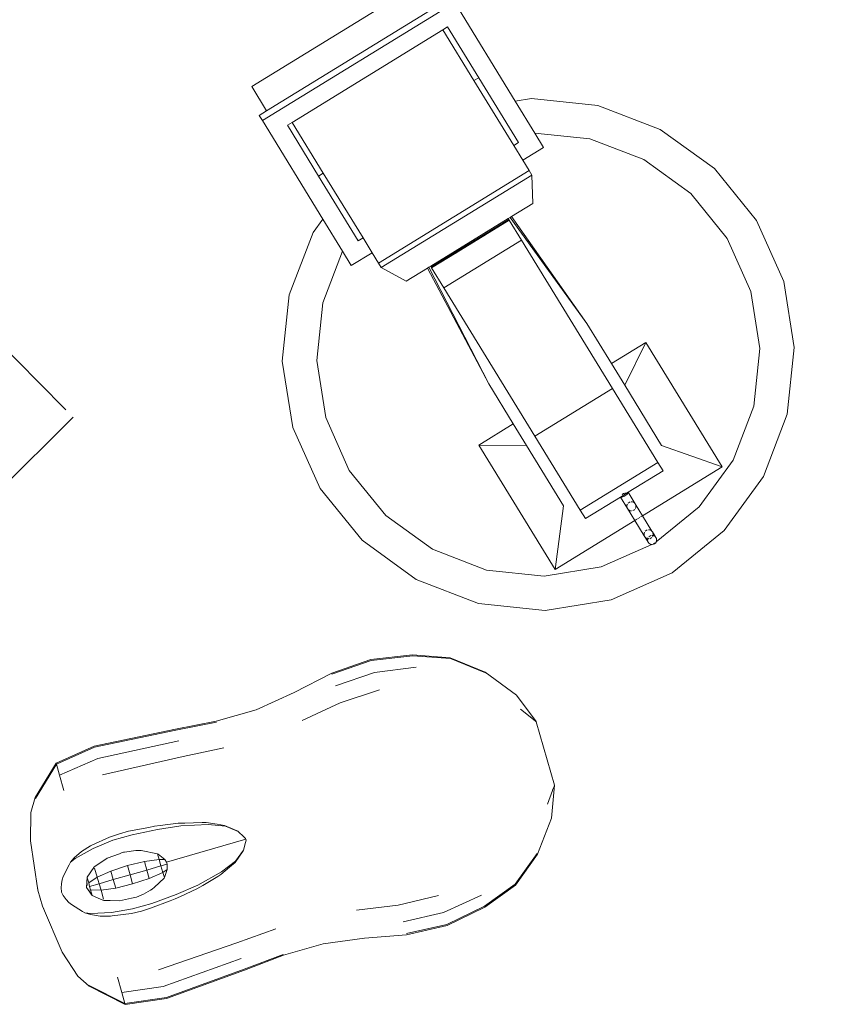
# Model space of a CAD drawing. Header units: millimetres. Extents: x 6161 to 8965, y -9035 to -5431.
# Tile 68 of 256: x 7551 to 7574, y -7912 to -7884. Entities that reach past the tile are written whole.
import ezdxf
from ezdxf import colors
from ezdxf.entities.mleader import LeaderData, LeaderLine
from ezdxf.math import Vec2, Vec3

# ---------------------------------------------------------------- set-up
doc = ezdxf.new("R2010")
doc.units = ezdxf.units.MM
doc.layers.add('2d_2_WYMIAROWA', color=8, linetype='Continuous', lineweight=18)
doc.layers.add('MEBLE PKN', color=150, linetype='Continuous', lineweight=20)
doc.layers.add('HMY_NEW', color=10, linetype='Continuous')
doc.styles.add('JACEK_07', font='SIMPLEX.SHX', dxfattribs={"width": 0.7})

# ---------------------------------------------------------------- blocks, each defined once
blk = doc.blocks.new('WYSPA KASOWA')
at = {"layer": '2d_2_WYMIAROWA'}
for p, q in [((-116.288, 92.273), (-111.198, 95.396)), ((-115.981, 91.292), (-110.464, 94.677)), ((-115.859, 91.573), (-110.769, 94.696)), ((-110.464, 94.677), (-108.731, 91.853)), ((-122.392, 83.783), (-132.921, 94.402)), ((-115.127, 91.241), (-110.805, 93.893)), ((-110.805, 93.893), (-110.667, 93.978)), ((-110.805, 93.893), (-109.913, 92.439)), ((-110.667, 93.978), (-109.775, 92.523)), ((-109.913, 92.439), (-109.775, 92.523)), ((-108.772, 90.579), (-109.913, 92.439)), ((-109.775, 92.523), (-108.634, 90.663)), ((-116.288, 92.273), (-115.859, 91.573)), ((-108.731, 91.853), (-108.264, 91.927)), ((-108.731, 91.853), (-108.166, 90.933)), ((-108.264, 91.927), (-106.357, 91.728)), ((-116.072, 91.442), (-115.859, 91.573)), ((-106.357, 91.728), (-104.567, 91.041)), ((-115.981, 91.292), (-116.072, 91.442)), ((-114.248, 88.468), (-115.981, 91.292)), ((-115.265, 91.157), (-115.127, 91.241)), ((-114.235, 89.787), (-115.127, 91.241)), ((-114.373, 89.703), (-115.265, 91.157)), ((-104.567, 91.041), (-103.015, 89.915)), ((-108.634, 90.663), (-108.772, 90.579)), ((-108.166, 90.933), (-106.587, 90.768)), ((-107.914, 90.521), (-108.166, 90.933)), ((-106.587, 90.768), (-105.037, 90.174)), ((-108.772, 90.579), (-108.511, 90.154)), ((-107.914, 90.521), (-108.511, 90.154)), ((-108.33, 89.858), (-108.511, 90.154)), ((-103.694, 89.199), (-105.037, 90.174)), ((-108.33, 89.858), (-112.652, 87.207)), ((-108.251, 89.731), (-108.33, 89.858)), ((-103.015, 89.915), (-101.808, 88.426)), ((-114.373, 89.703), (-114.235, 89.787)), ((-113.231, 87.843), (-114.373, 89.703)), ((-114.235, 89.787), (-113.094, 87.927)), ((-108.251, 89.731), (-112.573, 87.079)), ((-108.227, 88.913), (-108.251, 89.731)), ((-102.649, 87.91), (-103.694, 89.199)), ((-108.227, 88.913), (-108.84, 88.537)), ((-114.525, 88.086), (-114.248, 88.468)), ((-113.684, 87.548), (-114.248, 88.468)), ((-108.928, 88.483), (-111.154, 87.117)), ((-108.912, 88.456), (-109.614, 88.027)), ((-108.9, 88.437), (-109.601, 88.007)), ((-108.874, 88.516), (-108.928, 88.483)), ((-108.912, 88.456), (-108.928, 88.483)), ((-108.912, 88.456), (-108.9, 88.437)), ((-108.546, 87.861), (-108.9, 88.437)), ((-108.84, 88.537), (-108.874, 88.516)), ((-106.672, 85.469), (-108.874, 88.516)), ((-108.84, 88.537), (-106.672, 85.469)), ((-101.808, 88.426), (-101.027, 86.674)), ((-115.211, 86.295), (-114.525, 88.086)), ((-113.094, 87.927), (-113.231, 87.843)), ((-112.833, 87.503), (-113.094, 87.927)), ((-108.546, 87.861), (-110.772, 86.495)), ((-109.614, 88.027), (-110.438, 87.522)), ((-109.601, 88.007), (-110.425, 87.501)), ((-109.614, 88.027), (-109.601, 88.007)), ((-109.594, 87.996), (-109.601, 88.007)), ((-108.546, 87.861), (-105.937, 83.608)), ((-102.649, 87.91), (-101.973, 86.394)), ((-113.684, 87.548), (-114.252, 86.065)), ((-113.431, 87.136), (-113.684, 87.548)), ((-112.833, 87.503), (-113.431, 87.136)), ((-112.652, 87.207), (-112.833, 87.503)), ((-110.438, 87.522), (-111.138, 87.09)), ((-110.425, 87.501), (-111.126, 87.071)), ((-110.438, 87.522), (-110.425, 87.501)), ((-110.418, 87.49), (-110.425, 87.501)), ((-112.573, 87.079), (-112.652, 87.207)), ((-111.855, 86.687), (-112.573, 87.079)), ((-111.243, 87.063), (-111.855, 86.687)), ((-111.209, 87.084), (-111.243, 87.063)), ((-111.243, 87.063), (-109.489, 83.74)), ((-111.154, 87.117), (-111.209, 87.084)), ((-109.489, 83.74), (-111.209, 87.084)), ((-111.154, 87.117), (-111.138, 87.09)), ((-111.126, 87.071), (-111.138, 87.09)), ((-111.126, 87.071), (-110.772, 86.495)), ((-110.772, 86.495), (-108.164, 82.244)), ((-101.027, 86.674), (-100.726, 84.781)), ((-115.411, 84.388), (-115.211, 86.295)), ((-101.712, 84.754), (-101.973, 86.394)), ((-114.252, 86.065), (-114.424, 84.414)), ((-106.672, 85.469), (-105.968, 84.321)), ((-104.98, 84.928), (-105.968, 84.321)), ((-105.587, 83.701), (-104.98, 84.928)), ((-104.98, 84.928), (-102.791, 81.361)), ((-101.712, 84.754), (-101.885, 83.103)), ((-100.726, 84.781), (-100.925, 82.874)), ((-115.11, 82.494), (-115.411, 84.388)), ((-114.424, 84.414), (-114.164, 82.775)), ((-105.968, 84.321), (-105.587, 83.701)), ((-121.619, 82.999), (-122.392, 83.783)), ((-109.489, 83.74), (-108.785, 82.593)), ((-105.937, 83.608), (-108.164, 82.244)), ((-105.937, 83.608), (-104.636, 81.488)), ((-105.587, 83.701), (-104.529, 81.976)), ((-102.479, 81.553), (-101.885, 83.103)), ((-121.409, 82.784), (-126.455, 77.789)), ((-114.164, 82.775), (-113.488, 81.259)), ((-100.925, 82.874), (-101.611, 81.083)), ((-114.329, 80.743), (-115.11, 82.494)), ((-108.785, 82.593), (-109.773, 81.986)), ((-108.785, 82.593), (-108.404, 81.972)), ((-106.863, 80.122), (-108.164, 82.244)), ((-109.773, 81.986), (-107.585, 78.42)), ((-108.404, 81.972), (-109.773, 81.986)), ((-108.404, 81.972), (-107.346, 80.247)), ((-104.529, 81.976), (-102.791, 81.361)), ((-104.636, 81.488), (-106.863, 80.122)), ((-102.791, 81.361), (-105.077, 79.958)), ((-104.636, 81.488), (-104.487, 81.245)), ((-103.454, 80.21), (-102.479, 81.553)), ((-113.488, 81.259), (-112.442, 79.97)), ((-104.487, 81.245), (-105.489, 80.63)), ((-101.611, 81.083), (-102.737, 79.531)), ((-113.121, 79.254), (-114.329, 80.743)), ((-105.711, 80.494), (-106.713, 79.879)), ((-105.712, 80.502), (-105.711, 80.494)), ((-105.489, 80.63), (-105.711, 80.494)), ((-105.711, 80.494), (-105.703, 80.488)), ((-105.711, 80.494), (-105.508, 80.162)), ((-105.687, 80.488), (-105.666, 80.492)), ((-105.666, 80.492), (-105.64, 80.502)), ((-105.647, 80.573), (-105.665, 80.559)), ((-105.619, 80.592), (-105.647, 80.573)), ((-105.64, 80.502), (-105.611, 80.515)), ((-105.589, 80.609), (-105.619, 80.592)), ((-105.611, 80.515), (-105.582, 80.532)), ((-105.569, 80.618), (-105.589, 80.609)), ((-105.582, 80.532), (-105.554, 80.551)), ((-105.554, 80.551), (-105.529, 80.57)), ((-105.529, 80.57), (-105.509, 80.589)), ((-105.509, 80.589), (-105.495, 80.606)), ((-105.489, 80.63), (-105.496, 80.635)), ((-105.495, 80.606), (-105.488, 80.62)), ((-105.488, 80.62), (-105.489, 80.63)), ((-105.285, 80.298), (-105.489, 80.63)), ((-107.346, 80.247), (-107.585, 78.42)), ((-105.703, 80.488), (-105.687, 80.488)), ((-105.523, 80.26), (-105.527, 80.227)), ((-105.527, 80.227), (-105.522, 80.193)), ((-105.511, 80.292), (-105.523, 80.26)), ((-105.465, 80.341), (-105.491, 80.32)), ((-105.434, 80.355), (-105.465, 80.341)), ((-105.366, 80.357), (-105.4, 80.36)), ((-105.334, 80.345), (-105.366, 80.357)), ((-105.307, 80.325), (-105.334, 80.345)), ((-105.285, 80.298), (-105.307, 80.325)), ((-105.271, 80.267), (-105.285, 80.298)), ((-105.077, 79.958), (-105.285, 80.298)), ((-105.266, 80.233), (-105.271, 80.267)), ((-105.27, 80.199), (-105.266, 80.233)), ((-104.685, 79.211), (-103.454, 80.21)), ((-112.442, 79.97), (-111.099, 78.995)), ((-106.863, 80.122), (-106.713, 79.879)), ((-105.522, 80.193), (-105.508, 80.162)), ((-105.508, 80.162), (-105.486, 80.135)), ((-105.299, 79.822), (-105.508, 80.162)), ((-105.486, 80.135), (-105.459, 80.115)), ((-105.459, 80.115), (-105.427, 80.103)), ((-105.427, 80.103), (-105.393, 80.099)), ((-105.359, 80.105), (-105.328, 80.119)), ((-105.328, 80.119), (-105.302, 80.14)), ((-105.282, 80.168), (-105.27, 80.199)), ((-105.077, 79.958), (-105.133, 79.924)), ((-104.808, 79.52), (-105.077, 79.958)), ((-105.299, 79.822), (-107.585, 78.42)), ((-105.244, 79.856), (-105.299, 79.822)), ((-105.03, 79.384), (-105.299, 79.822)), ((-105.159, 79.908), (-105.217, 79.873)), ((-105.03, 79.455), (-105.033, 79.422)), ((-105.033, 79.422), (-105.028, 79.388)), ((-105.017, 79.487), (-105.03, 79.455)), ((-105.028, 79.388), (-105.03, 79.384)), ((-105.03, 79.384), (-105.014, 79.357)), ((-104.971, 79.536), (-104.997, 79.515)), ((-104.94, 79.55), (-104.971, 79.536)), ((-104.872, 79.552), (-104.906, 79.555)), ((-104.872, 79.375), (-104.899, 79.354)), ((-104.84, 79.54), (-104.872, 79.552)), ((-104.841, 79.389), (-104.872, 79.375)), ((-104.813, 79.52), (-104.84, 79.54)), ((-104.808, 79.52), (-104.813, 79.52)), ((-104.791, 79.493), (-104.808, 79.52)), ((-104.776, 79.395), (-104.807, 79.395)), ((-104.778, 79.462), (-104.791, 79.493)), ((-104.791, 79.493), (-104.693, 79.332)), ((-104.788, 79.363), (-104.774, 79.391)), ((-104.772, 79.429), (-104.778, 79.462)), ((-104.776, 79.395), (-104.772, 79.429)), ((-104.774, 79.391), (-104.776, 79.395)), ((-104.742, 79.379), (-104.774, 79.391)), ((-104.714, 79.359), (-104.742, 79.379)), ((-102.737, 79.531), (-104.227, 78.324)), ((-111.569, 78.127), (-113.121, 79.254)), ((-106.259, 78.489), (-104.811, 79.135)), ((-105.014, 79.357), (-104.992, 79.33)), ((-105.014, 79.357), (-104.915, 79.196)), ((-104.992, 79.33), (-104.965, 79.31)), ((-104.965, 79.31), (-104.933, 79.298)), ((-104.931, 79.295), (-104.934, 79.261)), ((-104.934, 79.261), (-104.929, 79.227)), ((-104.919, 79.326), (-104.933, 79.298)), ((-104.933, 79.298), (-104.931, 79.295)), ((-104.931, 79.295), (-104.899, 79.295)), ((-104.929, 79.227), (-104.915, 79.196)), ((-104.915, 79.196), (-104.894, 79.169)), ((-104.894, 79.169), (-104.866, 79.149)), ((-104.866, 79.3), (-104.834, 79.314)), ((-104.866, 79.149), (-104.834, 79.137)), ((-104.834, 79.314), (-104.808, 79.335)), ((-104.834, 79.137), (-104.811, 79.135)), ((-104.811, 79.135), (-104.803, 79.138)), ((-104.803, 79.138), (-104.8, 79.134)), ((-104.8, 79.134), (-104.767, 79.139)), ((-104.774, 79.151), (-104.743, 79.165)), ((-104.767, 79.139), (-104.736, 79.153)), ((-104.743, 79.165), (-104.717, 79.186)), ((-104.736, 79.153), (-104.709, 79.174)), ((-104.693, 79.332), (-104.714, 79.359)), ((-104.709, 79.174), (-104.689, 79.202)), ((-104.679, 79.301), (-104.693, 79.332)), ((-104.692, 79.206), (-104.685, 79.211)), ((-104.689, 79.202), (-104.692, 79.206)), ((-104.685, 79.211), (-104.677, 79.234)), ((-104.673, 79.267), (-104.679, 79.301)), ((-104.677, 79.234), (-104.673, 79.267)), ((-111.099, 78.995), (-109.549, 78.401)), ((-109.549, 78.401), (-107.898, 78.228)), ((-107.898, 78.228), (-106.259, 78.489)), ((-104.227, 78.324), (-105.978, 77.543)), ((-109.779, 77.441), (-111.569, 78.127)), ((-107.872, 77.242), (-109.779, 77.441)), ((-105.978, 77.543), (-107.872, 77.242)), ((-113.994, 75.441), (-112.871, 75.834)), ((-113.985, 75.411), (-112.862, 75.803)), ((-112.871, 75.834), (-111.674, 75.965)), ((-112.862, 75.803), (-111.665, 75.936)), ((-111.674, 75.965), (-110.593, 75.887)), ((-111.665, 75.936), (-110.585, 75.861)), ((-110.593, 75.887), (-109.59, 75.469)), ((-110.585, 75.861), (-109.584, 75.448)), ((-115.069, 74.886), (-113.994, 75.441)), ((-113.889, 75.077), (-112.765, 75.463)), ((-112.765, 75.463), (-111.573, 75.613)), ((-109.59, 75.469), (-108.695, 74.808)), ((-116.164, 74.395), (-115.069, 74.886)), ((-113.75, 74.591), (-112.623, 74.968)), ((-114.84, 74.087), (-113.75, 74.591)), ((-108.695, 74.808), (-108.126, 74.054)), ((-117.305, 74.068), (-116.164, 74.395)), ((-108.581, 74.409), (-108.253, 74.153)), ((-118.474, 73.839), (-117.305, 74.068)), ((-118.466, 73.811), (-117.297, 74.041)), ((-108.244, 74.141), (-108.253, 74.153)), ((-108.244, 74.141), (-108.153, 74.074)), ((-108.153, 74.074), (-108.142, 74.061)), ((-108.142, 74.061), (-108.126, 74.054)), ((-108.142, 74.061), (-108.124, 74.046)), ((-108.126, 74.054), (-108.124, 74.046)), ((-107.605, 72.235), (-108.124, 74.046)), ((-118.474, 73.839), (-120.804, 73.347)), ((-118.466, 73.811), (-120.795, 73.318)), ((-118.378, 73.503), (-120.703, 72.995)), ((-121.898, 72.857), (-120.804, 73.347)), ((-121.89, 72.829), (-120.795, 73.318)), ((-118.25, 73.055), (-117.087, 73.306)), ((-121.802, 72.521), (-120.703, 72.995)), ((-118.25, 73.055), (-120.568, 72.526)), ((-122.498, 71.873), (-121.898, 72.857)), ((-122.492, 71.851), (-121.89, 72.829)), ((-121.898, 72.857), (-121.89, 72.829)), ((-121.89, 72.829), (-121.802, 72.521)), ((-121.802, 72.521), (-121.673, 72.073)), ((-107.658, 72.076), (-107.8, 71.686)), ((-107.602, 72.228), (-107.685, 71.286)), ((-107.656, 72.091), (-107.658, 72.076)), ((-107.614, 72.196), (-107.656, 72.091)), ((-107.612, 72.213), (-107.614, 72.196)), ((-107.605, 72.235), (-107.612, 72.213)), ((-107.602, 72.228), (-107.612, 72.213)), ((-107.605, 72.235), (-107.602, 72.228)), ((-122.624, 71.449), (-122.498, 71.873)), ((-122.637, 70.634), (-122.624, 71.449)), ((-107.685, 71.286), (-108.094, 70.252)), ((-120.084, 70.837), (-119.822, 70.907)), ((-119.822, 70.907), (-119.235, 71.021)), ((-118.986, 70.96), (-119.719, 70.808)), ((-119.235, 71.021), (-119.08, 71.052)), ((-119.08, 71.052), (-118.917, 71.075)), ((-118.321, 71.06), (-118.986, 70.96)), ((-118.917, 71.075), (-118.399, 71.136)), ((-118.399, 71.136), (-118.205, 71.141)), ((-117.541, 71.102), (-118.321, 71.06)), ((-118.205, 71.141), (-117.705, 71.156)), ((-117.705, 71.156), (-117.595, 71.155)), ((-117.595, 71.155), (-117.279, 71.108)), ((-117.042, 71.054), (-117.541, 71.102)), ((-117.279, 71.108), (-117.066, 71.078)), ((-117.066, 71.078), (-116.701, 70.916)), ((-116.679, 70.901), (-117.042, 71.054)), ((-116.689, 70.911), (-116.701, 70.916)), ((-116.689, 70.911), (-116.679, 70.901)), ((-116.679, 70.901), (-116.51, 70.747)), ((-122.42, 69.214), (-122.637, 70.634)), ((-120.873, 70.511), (-120.364, 70.743)), ((-120.268, 70.65), (-120.839, 70.416)), ((-120.364, 70.743), (-120.084, 70.837)), ((-120.268, 70.65), (-119.719, 70.808)), ((-118.733, 70.024), (-116.455, 70.677)), ((-116.465, 70.701), (-116.51, 70.747)), ((-116.455, 70.677), (-116.465, 70.701)), ((-116.451, 70.652), (-116.465, 70.589)), ((-116.455, 70.677), (-116.451, 70.652)), ((-121.379, 70.149), (-121.174, 70.331)), ((-120.839, 70.416), (-121.355, 70.126)), ((-121.174, 70.331), (-120.916, 70.491)), ((-120.916, 70.491), (-120.873, 70.511)), ((-119.933, 70.312), (-119.615, 70.355)), ((-119.615, 70.355), (-119.51, 70.36)), ((-119.51, 70.36), (-119.46, 70.361)), ((-119.46, 70.361), (-118.991, 70.264)), ((-116.537, 70.344), (-116.761, 70.014)), ((-116.753, 70.047), (-116.527, 70.369)), ((-116.53, 70.355), (-116.537, 70.344)), ((-116.527, 70.369), (-116.53, 70.355)), ((-116.465, 70.589), (-116.527, 70.369)), ((-121.488, 70.021), (-121.379, 70.149)), ((-121.488, 70.021), (-121.355, 70.126)), ((-120.644, 69.997), (-120.434, 70.137)), ((-120.434, 70.137), (-120.083, 70.265)), ((-120.083, 70.265), (-120.019, 70.288)), ((-120.019, 70.288), (-119.964, 70.308)), ((-119.964, 70.308), (-119.933, 70.312)), ((-119.367, 70.04), (-118.944, 70.099)), ((-118.991, 70.264), (-118.97, 70.252)), ((-118.944, 70.099), (-118.991, 70.264)), ((-118.97, 70.252), (-118.781, 70.096)), ((-118.891, 69.914), (-118.944, 70.099)), ((-118.781, 70.096), (-118.944, 70.099)), ((-118.781, 70.096), (-118.733, 70.024)), ((-117.151, 69.742), (-116.753, 70.047)), ((-108.101, 70.273), (-108.73, 69.392)), ((-108.094, 70.252), (-108.723, 69.366)), ((-121.694, 69.614), (-121.524, 69.95)), ((-121.524, 69.95), (-121.488, 70.021)), ((-120.818, 69.869), (-121.012, 69.59)), ((-120.818, 69.869), (-120.803, 69.889)), ((-120.803, 69.889), (-120.644, 69.997)), ((-120.793, 69.853), (-120.718, 69.591)), ((-120.718, 69.591), (-120.327, 69.764)), ((-120.327, 69.764), (-119.853, 69.922)), ((-120.258, 69.522), (-120.327, 69.764)), ((-119.853, 69.922), (-119.367, 70.04)), ((-119.778, 69.66), (-119.853, 69.922)), ((-119.778, 69.66), (-119.298, 69.797)), ((-119.298, 69.797), (-119.367, 70.04)), ((-119.298, 69.797), (-118.891, 69.914)), ((-119.228, 69.555), (-119.298, 69.797)), ((-118.712, 69.965), (-118.891, 69.914)), ((-118.838, 69.729), (-118.891, 69.914)), ((-118.718, 69.807), (-118.838, 69.729)), ((-118.718, 69.807), (-118.794, 69.578)), ((-118.733, 70.024), (-118.712, 69.965)), ((-118.712, 69.965), (-118.718, 69.807)), ((-116.926, 69.875), (-117.169, 69.668)), ((-116.761, 70.014), (-116.926, 69.875)), ((-121.74, 69.414), (-121.725, 69.519)), ((-121.725, 69.519), (-121.694, 69.614)), ((-121.012, 69.59), (-121.032, 69.3)), ((-121.008, 69.576), (-121.012, 69.59)), ((-121.011, 69.516), (-121.006, 69.57)), ((-121.006, 69.57), (-121.008, 69.576)), ((-121.006, 69.57), (-120.965, 69.428)), ((-120.965, 69.428), (-120.718, 69.591)), ((-120.665, 69.405), (-120.718, 69.591)), ((-120.665, 69.405), (-120.258, 69.522)), ((-120.258, 69.522), (-119.778, 69.66)), ((-120.188, 69.28), (-120.258, 69.522)), ((-119.703, 69.397), (-119.778, 69.66)), ((-119.703, 69.397), (-119.228, 69.555)), ((-119.228, 69.555), (-118.838, 69.729)), ((-118.803, 69.565), (-119.077, 69.302)), ((-118.838, 69.729), (-118.794, 69.578)), ((-118.794, 69.578), (-118.803, 69.565)), ((-117.835, 69.364), (-117.151, 69.742)), ((-117.261, 69.608), (-117.693, 69.357)), ((-117.169, 69.668), (-117.261, 69.608)), ((-122.43, 69.307), (-122.42, 69.214)), ((-122.42, 69.214), (-122.289, 68.757)), ((-121.752, 69.272), (-121.74, 69.414)), ((-121.752, 69.272), (-121.747, 69.178)), ((-121.032, 69.3), (-120.861, 69.065)), ((-121.008, 69.399), (-121.01, 69.412)), ((-121.006, 69.372), (-121.008, 69.399)), ((-121.004, 69.353), (-121.006, 69.372)), ((-120.937, 69.327), (-120.965, 69.428)), ((-120.918, 69.151), (-120.965, 69.228)), ((-120.937, 69.327), (-120.665, 69.405)), ((-120.908, 69.227), (-120.937, 69.327)), ((-120.908, 69.227), (-120.611, 69.22)), ((-120.861, 69.065), (-120.908, 69.227)), ((-120.611, 69.22), (-120.665, 69.405)), ((-120.611, 69.22), (-120.188, 69.28)), ((-120.611, 69.22), (-120.536, 68.958)), ((-120.188, 69.28), (-119.703, 69.397)), ((-119.195, 69.215), (-119.391, 69.108)), ((-119.14, 69.246), (-119.195, 69.215)), ((-119.077, 69.302), (-119.14, 69.246)), ((-118.452, 69.096), (-117.835, 69.364)), ((-117.861, 69.258), (-118.332, 69.035)), ((-117.693, 69.357), (-117.861, 69.258)), ((-108.73, 69.392), (-109.606, 68.756)), ((-108.723, 69.366), (-109.598, 68.727)), ((-121.747, 69.178), (-121.744, 69.161)), ((-121.737, 69.144), (-121.744, 69.161)), ((-121.692, 69.062), (-121.737, 69.144)), ((-121.607, 68.948), (-121.692, 69.062)), ((-121.538, 68.867), (-121.607, 68.948)), ((-120.861, 69.065), (-120.624, 68.963)), ((-120.555, 68.936), (-120.624, 68.963)), ((-120.527, 68.925), (-120.555, 68.936)), ((-120.349, 68.92), (-120.527, 68.925)), ((-120.083, 68.913), (-120.349, 68.92)), ((-119.737, 68.987), (-120.083, 68.913)), ((-119.594, 69.018), (-119.737, 68.987)), ((-119.391, 69.108), (-119.594, 69.018)), ((-118.631, 68.913), (-119.188, 68.698)), ((-118.452, 69.096), (-119.154, 68.837)), ((-118.483, 68.969), (-118.631, 68.913)), ((-118.332, 69.035), (-118.483, 68.969)), ((-110.931, 69.069), (-112.087, 68.792)), ((-109.699, 69.078), (-110.79, 68.575)), ((-121.721, 67.438), (-122.289, 68.757)), ((-122.248, 68.673), (-122.289, 68.757)), ((-121.461, 68.803), (-121.538, 68.867)), ((-121.14, 68.608), (-121.461, 68.803)), ((-119.703, 68.68), (-120.311, 68.576)), ((-119.154, 68.837), (-119.703, 68.68)), ((-119.188, 68.698), (-119.448, 68.619)), ((-112.087, 68.792), (-113.279, 68.641)), ((-109.606, 68.756), (-110.692, 68.235)), ((-109.598, 68.727), (-110.683, 68.204)), ((-121.071, 68.567), (-121.14, 68.608)), ((-120.911, 68.516), (-121.071, 68.567)), ((-120.903, 68.548), (-121.071, 68.567)), ((-120.64, 68.47), (-120.911, 68.516)), ((-120.311, 68.576), (-120.903, 68.548)), ((-120.337, 68.472), (-120.64, 68.47)), ((-120.29, 68.478), (-120.337, 68.472)), ((-119.735, 68.55), (-120.29, 68.478)), ((-119.448, 68.619), (-119.735, 68.55)), ((-110.79, 68.575), (-111.948, 68.306)), ((-115.598, 68.113), (-116.717, 67.71)), ((-110.692, 68.235), (-111.852, 67.972)), ((-110.683, 68.204), (-111.843, 67.942)), ((-113.05, 67.843), (-114.238, 67.678)), ((-111.843, 67.942), (-113.05, 67.843)), ((-116.717, 67.71), (-118.963, 66.93)), ((-114.238, 67.678), (-115.379, 67.351)), ((-121.277, 66.754), (-121.721, 67.438)), ((-116.589, 67.262), (-118.829, 66.46)), ((-115.387, 67.378), (-116.5, 66.954)), ((-115.379, 67.351), (-116.492, 66.926)), ((-116.5, 66.954), (-118.736, 66.138)), ((-120.946, 66.461), (-121.277, 66.754)), ((-120.141, 66.728), (-120.012, 66.28)), ((-116.492, 66.926), (-118.728, 66.109)), ((-119.924, 65.972), (-120.953, 66.482)), ((-119.916, 65.944), (-120.946, 66.461)), ((-118.829, 66.46), (-120.012, 66.28)), ((-120.012, 66.28), (-119.924, 65.972)), ((-118.736, 66.138), (-119.924, 65.972)), ((-118.728, 66.109), (-119.916, 65.944)), ((-119.924, 65.972), (-119.916, 65.944))]:
    blk.add_line(p, q, dxfattribs=at)

msp = doc.modelspace()

# ---------------------------------------------------------------- block references
at = {"layer": 'MEBLE PKN'}
msp.add_blockref('WYSPA KASOWA', (7673.617, -7978.112), dxfattribs=at)

# ---------------------------------------------------------------- leaders
at = {"layer": 'HMY_NEW', "color": 1, "linetype": 'ByBlock'}
ml = msp.add_multileader_mtext('Standard', dxfattribs=at)
ml.set_content('ŁADOWANIE \\PPAGERÓW', color=1, style='JACEK_07')
ml.set_leader_properties()
ml.build(insert=Vec2(0, 0))
ml.multileader.update_dxf_attribs({"dogleg_length": 11.601, "arrow_head_size": 8})
ctx = ml.context
ctx.base_point, ctx.char_height, ctx.arrow_head_size, ctx.landing_gap_size, ctx.plane_origin = Vec3(7518.67, -7837.263), 5, 8, 1.8, Vec3(7487.314, -7928.745)
ctx.attachment_type = 2
notes = []
notes.append((ctx, [(0, (1, 1, 0), (7562.371, -7837.263), (-1, 0), 11.601, [(0, [(7584.053, -7892.394)], 0, [])])]))
ctx.mtext.insert, ctx.mtext.flow_direction = Vec3(7520.47, -7834.263), 5
for ctx, leaders in notes:
    for number, flags, end, landing, length, lines in leaders:
        leader = LeaderData()
        leader.index, (leader.has_last_leader_line, leader.has_dogleg_vector, leader.attachment_direction) = number, flags
        leader.last_leader_point, leader.dogleg_vector, leader.dogleg_length = Vec3(end), Vec3(landing), length
        for number, points, colour, breaks in lines:
            line = LeaderLine()
            line.index, line.vertices, line.color, line.breaks = number, Vec3.list(points), colors.encode_raw_color(colour), breaks
            leader.lines.append(line)
        ctx.leaders.append(leader)

doc.saveas('drawing.dxf')
